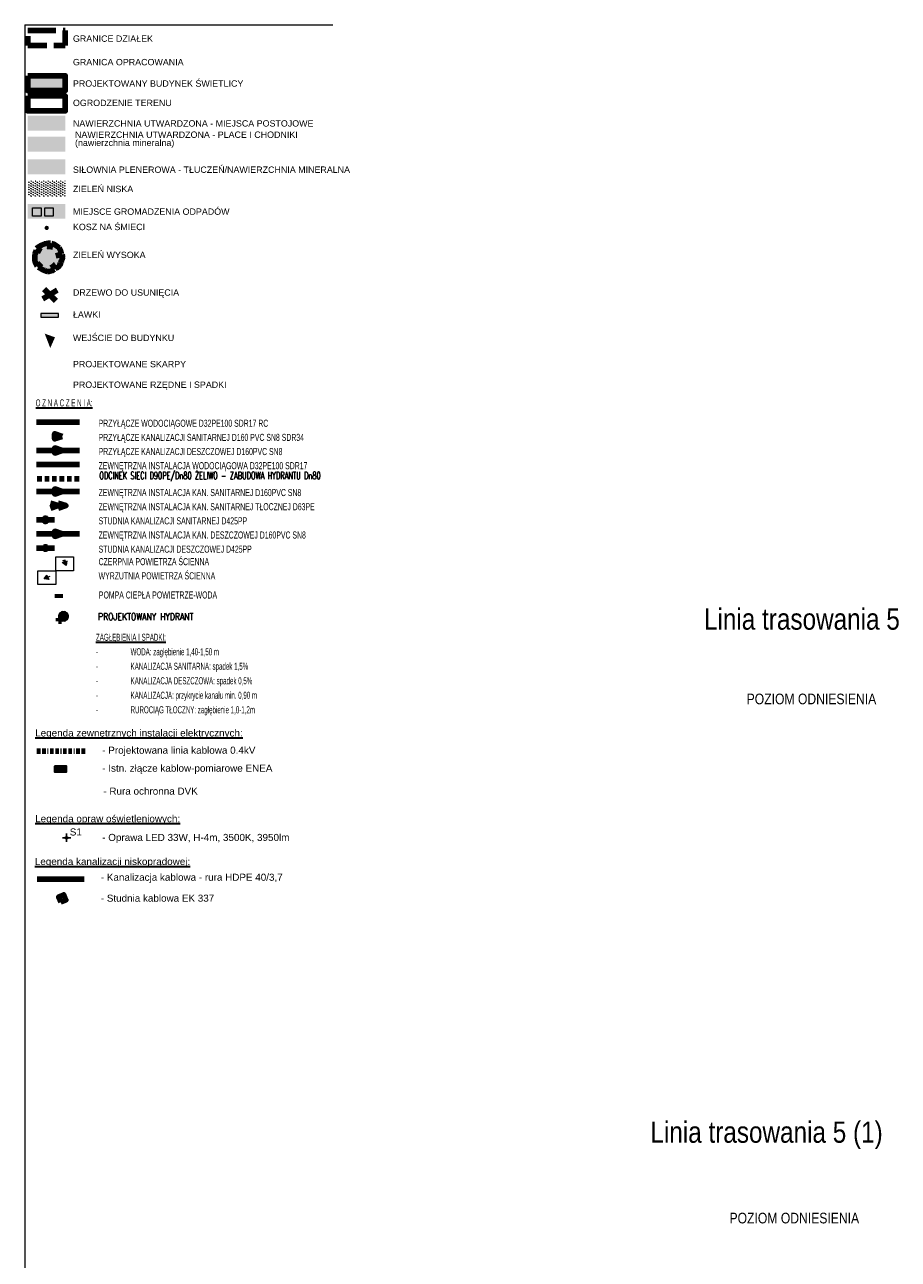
# Model space of a CAD drawing. Header units: metres. Extents: x 0 to 5465380, y 0 to 5925815.
# Tile 126 of 141: x 5464041 to 5464165, y 5925507 to 5925681. Entities that reach past the tile are written whole.
import ezdxf

# ---------------------------------------------------------------- set-up
doc = ezdxf.new("R2010")
doc.units = ezdxf.units.M
for name, pattern in [('BORDER', [1.75, 0.5, -0.25, 0.5, -0.25, 0, -0.25]), ('PRZER4-1', [5, 4, -1]), ('Przerywana długa', [1.058333, 0.635, -0.423333])]:
    doc.linetypes.add(name, pattern=pattern)
for name, color, linetype, lineweight in [('!!!!!_Nr_Pióra__1', 7, 'Continuous', 13), ('!!!!!_Nr_Pióra__181', 20, 'Continuous', 0), ('!!!!!_Nr_Pióra__182', 20, 'Continuous', 18), ('!!!!!_Nr_Pióra__183', 20, 'Continuous', 50), ('#DEMCAD_ELE_ZEW_Nr_Pióra__184', 20, 'Continuous', 100), ('#DEMCAD_IT_RURA_HDPE_110_Nr_Pióra__225', 30, 'Continuous', 200), ('#DEMCAD_LEGENDA_Nr_Pióra__7', 7, 'Continuous', 35), ('#DEMCAD_OPR.OŚW.ZEW_1_Nr_Pióra__244', 34, 'Continuous', 100), ('#DEMCAD_OPR.OŚW.ZEW_1_Nr_Pióra__3', 30, 'Continuous', 18), ('#DEMCAD_OPR.OŚW.ZEW_1_Nr_Pióra__5', 161, 'Continuous', 25), ('#DEMCAD_OPR.OŚW.ZEW_1_Nr_Pióra__6', 5, 'Continuous', 35), ('#DEMCAD_ZLACZE_Nr_Pióra__1', 7, 'Continuous', 13), ('#DEMCAD_ZLACZE_Nr_Pióra__7', 7, 'Continuous', 35), ('$DR - zał. arch.', 7, 'Continuous', 13), ('0_Nr_Pióra__101', 252, 'Continuous', 15), ('0_Nr_Pióra__142', 7, 'Continuous', 18), ('0_Nr_Pióra__146', 7, 'Continuous', 211), ('0_Nr_Pióra__162', 62, 'Continuous', 18), ('0_Nr_Pióra__172', 40, 'Continuous', 200), ('0_Nr_Pióra__186', 20, 'Continuous', 211), ('0_Nr_Pióra__205', 150, 'Continuous', 200), ('0_Nr_Pióra__223', 30, 'Continuous', 50), ('0_Nr_Pióra__237', 53, 'Continuous', 50), ('0_Nr_Pióra__245', 34, 'Continuous', 200), ('____rosliny_Nr_Pióra__161', 62, 'Continuous', 0), ('____rosliny_Nr_Pióra__165', 62, 'Continuous', 200), ('___ławki_Nr_Pióra__141', 7, 'Continuous', 0), ('___ławki_Nr_Pióra__246', 34, 'Continuous', 211), ('__LL_wenbtytr_Nr_Pióra__115', 211, 'Continuous', 13), ('_LL_KD_IZ_Studnia_Nr_Pióra__218', 94, 'Continuous', 100), ('_LL_KD_Studnia_Nr_Pióra__3', 30, 'Continuous', 18), ('_LL_KD_Trasa_Nr_Pióra__165', 62, 'Continuous', 200), ('_LL_KS studnia_Nr_Pióra__28', 12, 'Continuous', 50), ('_LL_KS_Trasa_Nr_Pióra__211', 52, 'Continuous', 100), ('_LL_KS_Trasa_Nr_Pióra__244', 34, 'Continuous', 100), ('_LL_KS_Trasa_Nr_Pióra__245', 34, 'Continuous', 200), ('_LL_WOD_Trasa_Nr_Pióra__133', 147, 'Continuous', 211), ('_LL_WOD_Trasa_Nr_Pióra__204', 150, 'Continuous', 100), ('_LL_WOD_Trasa_Nr_Pióra__206', 150, 'Continuous', 211), ('_LW_Legenda opisy_Nr_Pióra__7', 7, 'Continuous', 35), ('CC_Drzewa_Nr_Pióra__184', 20, 'Continuous', 100), ('EGBD03_Nr_Pióra__1', 7, 'Continuous', 13), ('tabelki_Nr_pióra__141_Nr_Pióra__141', 7, 'Continuous', 0), ('tabelki_Nr_pióra__141_Nr_Pióra__204', 150, 'Continuous', 100), ('tabelki_Nr_pióra__7_Nr_Pióra__1', 7, 'Continuous', 13), ('tabelki_Nr_pióra__7_Nr_Pióra__141', 7, 'Continuous', 0)]:
    doc.layers.add(name, color=color, linetype=linetype, lineweight=lineweight)
for name, color, linetype in [('____rosliny', 7, 'Continuous'), ('AecObjExplode_rys 1_Vport_D5A', 7, 'Continuous'), ('AecObjExplode_rys 3_Vport_DDD', 7, 'Continuous'), ('AecObjExplode_rys 4_Vport_E22', 7, 'Continuous'), ('C-DROGI-PROFILE-WIDOKI', 7, 'Continuous')]:
    doc.layers.add(name, color=color, linetype=linetype)
doc.styles.add('ARIAL 2', font='ARIALN.TTF')
doc.styles.add('GENERATED_STYLE_3', font='arial.ttf')
doc.styles.add('GENERATED_STYLE_8', font='RomanD.shx', dxfattribs={"bigfont": 'BIGFONT.SHX'})
doc.linetypes.add('Przerywana kółkami', pattern='A,0,[1,świetlica_bezrzecze_PZT1.Shx,S=0.015679,R=0,X=0,Y=0],-1.975555,0', length=1.975555)

# ---------------------------------------------------------------- blocks, each defined once
blk = doc.blocks.new('Symbol drzewa rzut 1 12', base_point=(5464021.33, 5925651.47))
at = {"layer": '____rosliny_Nr_Pióra__161', "linetype": 'Continuous'}
blk.add_hatch(color=256, dxfattribs=at).paths.add_polyline_path([(5464020.43, 5925649.76, 0.102387), (5464021.21, 5925649.48, 0.189926), (5464022.13, 5925649.76, 0.058172), (5464021.81, 5925650.51, 0.060987), (5464022.3, 5925649.88, 0.261493), (5464023.04, 5925650.63, -0.023868), (5464023.16, 5925650.96, 0.176093), (5464023.25, 5925651.88, -0.033475), (5464022.37, 5925651.66, 0.059133), (5464023.13, 5925651.99, 0.165491), (5464022.81, 5925652.8, 0.138163), (5464021.77, 5925653.43, 0.117282), (5464021.49, 5925652.61, -0.017941), (5464021.62, 5925653.46, 0.21157), (5464019.68, 5925652.7, 0.07472), (5464020.29, 5925652.27, 0.066738), (5464019.59, 5925652.53, 0.048896), (5464019.38, 5925651.4, 0.176271), (5464019.74, 5925650.19, -0.009616), (5464020.27, 5925650.62, 0.030984), (5464019.84, 5925650.08, -0.00375)], flags=0)
at = {"layer": '____rosliny_Nr_Pióra__165', "linetype": 'Continuous'}
for centre, radius, start, end in [((5464025.29, 5925650.89), 5.93, 163.8748, 175.0721), ((5464018.95, 5925649.81), 2.8, 61.5472, 76.8198), ((5464021.51, 5925650.9), 2.57, 87.7038, 135.4874), ((5464021.4, 5925654.48), 2.48, 226.083, 243.1759), ((5464033.4, 5925651.31), 11.98, 169.6537, 173.7651), ((5464023.35, 5925652.45), 1.87, 148.201, 174.9578), ((5464021.17, 5925651.26), 2.25, 43.1971, 74.6625), ((5464021.78, 5925651.92), 1.35, 2.7308, 40.3178), ((5464021.21, 5925651.3), 1.84, 176.8614, 216.849), ((5464031.04, 5925636.78), 17.54, 127.9083, 130.1121), ((5464024.37, 5925646.93), 5.52, 138.0797, 145.1786), ((5464024.65, 5925652.21), 3.31, 210.8951, 224.8549), ((5464018.73, 5925648.74), 3.55, 16.6807, 29.9976), ((5464021.99, 5925650.91), 1.08, 286.4227, 345.04), ((5464021.38, 5925655.03), 3.51, 286.4462, 299.9827), ((5464021.17, 5925658.33), 6.78, 280.2246, 287.8936), ((5464026.55, 5925649.53), 3.68, 157.0402, 162.5092), ((5464021.94, 5925651.55), 1.35, 334.319, 14.2669), ((5463998.76, 5925610.96), 44.44, 60.8198, 61.6791), ((5464021.5, 5925651.5), 2.05, 238.2841, 261.668), ((5464021.31, 5925650.79), 1.32, 265.2902, 308.3056)]:
    blk.add_arc(centre, radius, start, end, dxfattribs=at)
blk = doc.blocks.new('świetlica_bezrzecze_PB_PZT oczyszczony')
at = {"layer": '!!!!!_Nr_Pióra__1', "linetype": 'Continuous'}
blk.add_hatch(color=256, dxfattribs=at).paths.add_polyline_path([(5464044.83, 5925602.81), (5464044.55, 5925603.43), (5464044.15, 5925602.88)], flags=0)
at = {"layer": '!!!!!_Nr_Pióra__181', "linetype": 'Continuous'}
blk.add_hatch(color=256, dxfattribs=at).paths.add_polyline_path([(5464047.36, 5925605.46), (5464046.72, 5925605.2), (5464047.27, 5925604.78)], flags=0)
at = {"layer": '#DEMCAD_OPR.OŚW.ZEW_1_Nr_Pióra__244', "linetype": 'Continuous'}
blk.add_hatch(color=256, dxfattribs=at).paths.add_polyline_path([(5464046.73, 5925615.24), (5464045.64, 5925615.61), (5464045.64, 5925614.88)], flags=0)
at = {"layer": '#DEMCAD_OPR.OŚW.ZEW_1_Nr_Pióra__3', "linetype": 'Continuous'}
blk.add_hatch(color=256, dxfattribs=at).paths.add_polyline_path([(5464047.42, 5925566.29, 1), (5464047.27, 5925566.29, 1)], flags=0)
at = {"layer": '#DEMCAD_OPR.OŚW.ZEW_1_Nr_Pióra__6', "linetype": 'Continuous'}
h = blk.add_hatch(color=256, dxfattribs=at)
h.paths.add_polyline_path([(5464044.1, 5925607.24, 1), (5464044.6, 5925607.24, 1)], flags=0)
h.paths.add_polyline_path([(5464044.53, 5925607.24, -1), (5464044.17, 5925607.24, -1)], flags=0)
blk.add_hatch(color=256, dxfattribs=at).paths.add_polyline_path([(5464047.48, 5925566.43), (5464047.2, 5925566.43), (5464047.2, 5925566.15), (5464047.48, 5925566.15)], flags=0)
at = {"layer": '#DEMCAD_ZLACZE_Nr_Pióra__1', "linetype": 'Continuous'}
blk.add_hatch(color=256, dxfattribs=at).paths.add_polyline_path([(5464045.62, 5925576.42), (5464045.62, 5925575.59), (5464047.35, 5925575.59), (5464047.35, 5925576.42)], flags=0)
at = {"layer": '0_Nr_Pióra__101', "linetype": 'Continuous'}
for points in [[(5464041.84, 5925665.42), (5464041.84, 5925663.31), (5464044.66, 5925663.31), (5464044.66, 5925665.42)], [(5464044.66, 5925665.42), (5464044.66, 5925663.31), (5464047.14, 5925663.31), (5464047.14, 5925665.42)]]:
    blk.add_hatch(color=256, dxfattribs=at).paths.add_polyline_path(points, flags=0)
at = {"layer": '0_Nr_Pióra__142', "linetype": 'Continuous'}
blk.add_hatch(color=256, dxfattribs=at).paths.add_polyline_path([(5464041.84, 5925668.38), (5464047.14, 5925668.38), (5464047.14, 5925666.27), (5464041.84, 5925666.27)], flags=0)
at = {"layer": '0_Nr_Pióra__162', "linetype": 'Continuous'}
h = blk.add_hatch(dxfattribs=at)
h.set_pattern_fill('TRAWA__2_', color=256, style=0, pattern_type=2)
h.set_pattern_definition([(90, (5464021.3307, 5925651.47357), (-0.6, 0), [0.0866025, -0.259808]), (90, (5464021.6307, 5925651.6468), (-0.6, 0), [0.0866025, -0.259808]), (30, (5464021.3307, 5925651.47357), (-0.3, 0.519615), [0.0866025, -0.259808]), (30, (5464021.3307, 5925651.82), (-0.3, 0.519615), [0.0866025, -0.259808]), (150, (5464021.3307, 5925651.47357), (0.3, 0.519615), [0.0866025, -0.259808]), (150, (5464021.3307, 5925651.82), (0.3, 0.519615), [0.0866025, -0.259808])])
h.paths.add_polyline_path([(5464041.84, 5925659.12), (5464047.14, 5925659.12), (5464047.14, 5925657.01), (5464041.84, 5925657.01)], flags=0)
at = {"layer": '0_Nr_Pióra__172', "linetype": 'Continuous'}
blk.add_hatch(color=256, dxfattribs=at).paths.add_polyline_path([(5464044.25, 5925637.56), (5464045.03, 5925635.52), (5464045.7, 5925637.04)], flags=0)
at = {"layer": '0_Nr_Pióra__205', "linetype": 'Continuous'}
blk.add_hatch(color=256, dxfattribs=at).paths.add_polyline_path([(5464044.23, 5925652.51, 1), (5464044.83, 5925652.51, 1)], flags=0)
at = {"layer": '0_Nr_Pióra__223', "linetype": 'Continuous'}
blk.add_hatch(color=256, dxfattribs=at).paths.add_polyline_path([(5464041.84, 5925674.03), (5464047.14, 5925674.03), (5464047.14, 5925671.93), (5464041.84, 5925671.93)], flags=0)
at = {"layer": '0_Nr_Pióra__237', "linetype": 'Continuous'}
blk.add_hatch(color=256, dxfattribs=at).paths.add_polyline_path([(5464041.84, 5925662.2), (5464047.14, 5925662.2), (5464047.14, 5925660.09), (5464041.84, 5925660.09)], flags=0)
at = {"layer": '0_Nr_Pióra__245', "linetype": 'Continuous'}
blk.add_hatch(color=256, dxfattribs=at).paths.add_polyline_path([(5464041.84, 5925655.91), (5464047.14, 5925655.91), (5464047.14, 5925653.81), (5464041.84, 5925653.81)], flags=0)
at = {"layer": '___ławki_Nr_Pióra__246', "linetype": 'Continuous'}
blk.add_hatch(color=256, dxfattribs=at).paths.add_polyline_path([(5464046.18, 5925639.89), (5464046.18, 5925640.39), (5464043.68, 5925640.39), (5464043.68, 5925639.89)], flags=0)
at = {"layer": '__LL_wenbtytr_Nr_Pióra__115', "linetype": 'Continuous'}
blk.add_hatch(color=256, dxfattribs=at).paths.add_polyline_path([(5464046.84, 5925600.73), (5464045.64, 5925600.73), (5464045.64, 5925600.18), (5464046.84, 5925600.18)], flags=0)
at = {"layer": '_LL_KS studnia_Nr_Pióra__28', "linetype": 'Continuous'}
h = blk.add_hatch(color=256, dxfattribs=at)
h.paths.add_polyline_path([(5464044.1, 5925611.24, 1), (5464044.6, 5925611.24, 1)], flags=0)
h.paths.add_polyline_path([(5464044.53, 5925611.24, -1), (5464044.17, 5925611.24, -1)], flags=0)
at = {"layer": '_LL_KS_Trasa_Nr_Pióra__211', "linetype": 'Continuous'}
blk.add_hatch(color=256, dxfattribs=at).paths.add_polyline_path([(5464046.73, 5925623.04), (5464045.64, 5925623.41), (5464045.64, 5925622.68)], flags=0)
at = {"layer": '!!!!!_Nr_Pióra__1', "linetype": 'Continuous', "flags": 128}
for points in [[(5464045.8, 5925605.98), (5464048.33, 5925605.98), (5464048.33, 5925604.04), (5464045.8, 5925604.04)], [(5464043.27, 5925604.04), (5464045.8, 5925604.04), (5464045.8, 5925602.11), (5464043.27, 5925602.11)]]:
    blk.add_lwpolyline(points, close=True, dxfattribs=at)
for points in [[(5464044.83, 5925602.81), (5464044.15, 5925602.88), (5464044.55, 5925603.43)], [(5464044.55, 5925603.43), (5464044.83, 5925602.81)], [(5464044.95, 5925603.24), (5464044.69, 5925603.12)]]:
    blk.add_lwpolyline(points, dxfattribs=at)
at = {"layer": '!!!!!_Nr_Pióra__182', "linetype": 'Continuous', "flags": 128}
blk.add_lwpolyline([(5464047.36, 5925605.46), (5464047.27, 5925604.78), (5464046.72, 5925605.2)], dxfattribs=at)
at = {"layer": '!!!!!_Nr_Pióra__183', "linetype": 'Continuous', "flags": 128}
blk.add_lwpolyline([(5464046.93, 5925605.59), (5464047.04, 5925605.33)], dxfattribs=at)
at = {"layer": '#DEMCAD_ELE_ZEW_Nr_Pióra__184', "linetype": 'BORDER'}
blk.add_line((5464049.95, 5925578.53), (5464042.9, 5925578.53), dxfattribs=at)
at = {"layer": '#DEMCAD_IT_RURA_HDPE_110_Nr_Pióra__225', "linetype": 'Continuous'}
blk.add_line((5464049.83, 5925560.41), (5464043.2, 5925560.41), dxfattribs=at)
at = {"layer": '#DEMCAD_IT_RURA_HDPE_110_Nr_Pióra__225', "linetype": 'Continuous', "flags": 128}
blk.add_lwpolyline([(5464046.51, 5925557.18), (5464047.25, 5925557.48), (5464046.95, 5925558.22), (5464046.21, 5925557.93)], close=True, dxfattribs=at)
at = {"layer": '#DEMCAD_OPR.OŚW.ZEW_1_Nr_Pióra__3', "linetype": 'Continuous', "flags": 128}
blk.add_lwpolyline([(5464047.2, 5925566.43), (5464047.48, 5925566.43), (5464047.48, 5925566.15), (5464047.2, 5925566.15)], close=True, dxfattribs=at)
at = {"layer": '#DEMCAD_OPR.OŚW.ZEW_1_Nr_Pióra__5', "linetype": 'Continuous', "flags": 128}
for points in [[(5464047.34, 5925566.89), (5464047.34, 5925565.69)], [(5464047.94, 5925566.29), (5464046.74, 5925566.29)]]:
    blk.add_lwpolyline(points, dxfattribs=at)
at = {"layer": '#DEMCAD_OPR.OŚW.ZEW_1_Nr_Pióra__6', "linetype": 'Continuous'}
blk.add_circle((5464047.34, 5925566.29), 0.0725, dxfattribs=at)
at = {"layer": '#DEMCAD_ZLACZE_Nr_Pióra__7', "linetype": 'Continuous', "flags": 128}
blk.add_lwpolyline([(5464045.62, 5925576.42), (5464045.62, 5925575.59), (5464047.35, 5925575.59), (5464047.35, 5925576.42)], close=True, dxfattribs=at)
at = {"layer": '0_Nr_Pióra__146', "linetype": 'Continuous', "flags": 128}
blk.add_lwpolyline([(5464041.84, 5925674.03), (5464047.14, 5925674.03), (5464047.14, 5925671.93), (5464041.84, 5925671.93)], close=True, dxfattribs=at)
at = {"layer": '0_Nr_Pióra__186', "linetype": 'PRZER4-1', "flags": 128}
blk.add_lwpolyline([(5464041.84, 5925680.42), (5464047.14, 5925680.42), (5464047.14, 5925678.32), (5464041.84, 5925678.32)], close=True, dxfattribs=at)
at = {"layer": '___ławki_Nr_Pióra__141', "linetype": 'Continuous', "flags": 128}
blk.add_lwpolyline([(5464046.18, 5925639.89), (5464046.18, 5925640.39), (5464043.68, 5925640.39), (5464043.68, 5925639.89)], close=True, dxfattribs=at)
at = {"layer": '_LL_KD_IZ_Studnia_Nr_Pióra__218', "linetype": 'Continuous'}
for p, q in [((5464045.64, 5925621.04), (5464043.08, 5925621.04)), ((5464049.15, 5925621.04), (5464046.73, 5925621.04))]:
    blk.add_line(p, q, dxfattribs=at)
at = {"layer": '_LL_KD_IZ_Studnia_Nr_Pióra__218', "linetype": 'Continuous', "flags": 128}
blk.add_lwpolyline([(5464046.73, 5925621.04), (5464045.64, 5925621.41), (5464045.64, 5925620.68)], close=True, dxfattribs=at)
at = {"layer": '_LL_KD_Studnia_Nr_Pióra__3', "linetype": 'Continuous'}
blk.add_circle((5464044.35, 5925607.24), 0.25, dxfattribs=at)
at = {"layer": '_LL_KD_Trasa_Nr_Pióra__165', "linetype": 'Continuous'}
for p, q in [((5464045.64, 5925609.24), (5464043.08, 5925609.24)), ((5464049.15, 5925609.24), (5464046.73, 5925609.24)), ((5464043.08, 5925607.24), (5464044.1, 5925607.24)), ((5464044.6, 5925607.24), (5464045.61, 5925607.24))]:
    blk.add_line(p, q, dxfattribs=at)
at = {"layer": '_LL_KD_Trasa_Nr_Pióra__165', "linetype": 'Continuous', "flags": 128}
blk.add_lwpolyline([(5464046.73, 5925609.24), (5464045.64, 5925609.61), (5464045.64, 5925608.88)], close=True, dxfattribs=at)
at = {"layer": '_LL_KD_Trasa_Nr_Pióra__165', "linetype": 'Continuous'}
blk.add_circle((5464044.35, 5925607.24), 0.18, dxfattribs=at)
at = {"layer": '_LL_KS_Trasa_Nr_Pióra__211', "linetype": 'Continuous', "flags": 128}
blk.add_lwpolyline([(5464046.73, 5925623.04), (5464045.64, 5925622.68), (5464045.64, 5925623.41)], close=True, dxfattribs=at)
at = {"layer": '_LL_KS_Trasa_Nr_Pióra__244', "linetype": 'Continuous', "flags": 128}
blk.add_lwpolyline([(5464046.73, 5925615.24), (5464045.64, 5925614.88), (5464045.64, 5925615.61)], close=True, dxfattribs=at)
at = {"layer": '_LL_KS_Trasa_Nr_Pióra__245', "linetype": 'Continuous'}
for p, q in [((5464049.15, 5925615.24), (5464043.08, 5925615.24)), ((5464043.08, 5925611.24), (5464044.1, 5925611.24)), ((5464044.6, 5925611.24), (5464045.61, 5925611.24))]:
    blk.add_line(p, q, dxfattribs=at)
at = {"layer": '_LL_KS_Trasa_Nr_Pióra__245', "linetype": 'Continuous', "flags": 128}
for points in [[(5464045.07, 5925612.88), (5464046.16, 5925613.24), (5464045.07, 5925613.61)], [(5464046.16, 5925612.88), (5464047.25, 5925613.24), (5464046.16, 5925613.61)]]:
    blk.add_lwpolyline(points, dxfattribs=at)
at = {"layer": '_LL_KS_Trasa_Nr_Pióra__245', "linetype": 'Continuous'}
for radius in [0.25, 0.18]:
    blk.add_circle((5464044.35, 5925611.24), radius, dxfattribs=at)
at = {"layer": '_LL_WOD_Trasa_Nr_Pióra__133', "linetype": 'Continuous'}
blk.add_line((5464049.15, 5925625.04), (5464043.08, 5925625.04), dxfattribs=at)
at = {"layer": '_LL_WOD_Trasa_Nr_Pióra__204', "linetype": 'Continuous'}
for p, q in [((5464046.91, 5925597.59), (5464046.2, 5925596.9)), ((5464046.2, 5925596.9), (5464046.2, 5925597.32)), ((5464046.2, 5925596.9), (5464046.61, 5925596.9))]:
    blk.add_line(p, q, dxfattribs=at)
blk.add_circle((5464046.91, 5925597.59), 0.39, dxfattribs=at)
at = {"layer": '_LL_WOD_Trasa_Nr_Pióra__206', "linetype": 'Continuous'}
blk.add_line((5464049.15, 5925619.04), (5464043.08, 5925619.04), dxfattribs=at)
at = {"layer": '_LL_WOD_Trasa_Nr_Pióra__206', "linetype": 'Przerywana długa'}
blk.add_line((5464049.11, 5925617.04), (5464043.04, 5925617.04), dxfattribs=at)
at = {"layer": 'CC_Drzewa_Nr_Pióra__184', "linetype": 'Continuous'}
for p, q in [((5464043.99, 5925642.47), (5464046.01, 5925643.71)), ((5464045.81, 5925642.18), (5464044.16, 5925643.83))]:
    blk.add_line(p, q, dxfattribs=at)
at = {"layer": 'EGBD03_Nr_Pióra__1', "linetype": 'Continuous', "flags": 128}
for points in [[(5464042.53, 5925655.34), (5464043.73, 5925655.34), (5464043.73, 5925654.19), (5464042.53, 5925654.19)], [(5464044.26, 5925655.34), (5464045.46, 5925655.34), (5464045.46, 5925654.19), (5464044.26, 5925654.19)]]:
    blk.add_lwpolyline(points, close=True, dxfattribs=at)
at = {"layer": 'tabelki_Nr_pióra__141_Nr_Pióra__141', "linetype": 'Continuous'}
for q in [(5464084.98, 5925681.24), (5464041.42, 5925398.96)]:
    blk.add_line((5464041.42, 5925681.24), q, dxfattribs=at)
at = {"layer": 'tabelki_Nr_pióra__141_Nr_Pióra__204', "linetype": 'Przerywana kółkami', "flags": 128}
blk.add_lwpolyline([(5464041.84, 5925671.17), (5464047.14, 5925671.17), (5464047.14, 5925669.06), (5464041.84, 5925669.06)], close=True, dxfattribs=at)
at = {"layer": '____rosliny', "linetype": 'Continuous'}
blk.add_blockref('Symbol drzewa rzut 1 12', (5464044.79, 5925648.36), dxfattribs=at)
at = {"layer": '#DEMCAD_ELE_ZEW_Nr_Pióra__184', "linetype": 'Continuous', "insert": (5464047.79, 5925566.59), "char_height": 1, "attachment_point": 7, "style": 'GENERATED_STYLE_3'}
blk.add_mtext('{S1}', dxfattribs=at)
at = {"layer": '#DEMCAD_LEGENDA_Nr_Pióra__7', "linetype": 'Continuous', "attachment_point": 1, "style": 'GENERATED_STYLE_3'}
for s, insert, char_height in [('{\\LLegenda zewnętrznych instalacji elektrycznych:}', (5464042.9, 5925581.6), 1), ('{- Projektowana linia kablowa 0.4kV}', (5464052.38, 5925579.16), 1), ('{- Istn. złącze kablow-pomiarowe ENEA}', (5464052.38, 5925576.62), 1), ('{- Rura ochronna DVK}', (5464052.54, 5925573.38), 1), ('{\\LLegenda opraw oświetleniowych:}', (5464042.9, 5925569.48), 1), ('{- Oprawa LED 33W, H-4m, 3500K, 3950lm}', (5464052.38, 5925566.83), 1), ('{\\LLegenda kanalizacji niskoprądowej:}', (5464042.85, 5925563.43), 1), ('{- Kanalizacja kablowa - rura HDPE 40/3,7}', (5464052.18, 5925561.2), 0.9977), ('{- Studnia kablowa EK 337}', (5464052.18, 5925558.24), 0.9977)]:
    blk.add_mtext(s, dxfattribs=dict(at, insert=insert, char_height=char_height))
at = {"layer": '___ławki_Nr_Pióra__141', "linetype": 'Continuous', "insert": (5464048.24, 5925639.81), "char_height": 0.9, "attachment_point": 7, "style": 'GENERATED_STYLE_3'}
blk.add_mtext('{ŁAWKI}', dxfattribs=at)
at = {"layer": '_LW_Legenda opisy_Nr_Pióra__7', "linetype": 'Continuous', "char_height": 1}
for s, insert, attachment_point, style in [('{\\W0.500000x;\\LO Z N A C Z E N I A:}', (5464042.97, 5925628.27), 1, 'GENERATED_STYLE_3'), ('{\\W0.560000x;PRZYŁĄCZE KANALIZACJI SANITARNEJ D160 PVC SN8 SDR34}', (5464051.87, 5925623.39), 1, 'GENERATED_STYLE_3'), ('{\\W0.560000x;PRZYŁĄCZE KANALIZACJI DESZCZOWEJ D160PVC SN8}', (5464051.87, 5925621.39), 1, 'GENERATED_STYLE_3'), ('{\\W0.560000x;ZEWNĘTRZNA INSTALACJA WODOCIĄGOWA D32PE100 SDR17}', (5464051.87, 5925619.39), 1, 'GENERATED_STYLE_3'), ('{\\W0.560000x;ZEWNĘTRZNA INSTALACJA KAN. SANITARNEJ D160PVC SN8}', (5464051.87, 5925615.59), 1, 'GENERATED_STYLE_3'), ('{\\W0.560000x;CZERPNIA POWIETRZA ŚCIENNA}', (5464051.87, 5925605.82), 1, 'GENERATED_STYLE_3'), ('{\\W0.560000x;WYRZUTNIA POWIETRZA ŚCIENNA}', (5464051.87, 5925603.82), 1, 'GENERATED_STYLE_3'), ('{\\W0.560000x;POMPA CIEPŁA POWIETRZE-WODA}', (5464051.91, 5925601.11), 1, 'GENERATED_STYLE_3'), ('{\\W0.800000x;PROJEKTOWANY HYDRANT}', (5464051.78, 5925597.04), 7, 'GENERATED_STYLE_8')]:
    blk.add_mtext(s, dxfattribs=dict(at, insert=insert, attachment_point=attachment_point, style=style))
at = {"layer": '_LW_Legenda opisy_Nr_Pióra__7', "linetype": 'Continuous', "char_height": 1, "attachment_point": 1, "rotation": 360}
for s, insert, style in [('{\\W0.560000x;PRZYŁĄCZE WODOCIĄGOWE D32PE100 SDR17 RC}', (5464051.87, 5925625.39), 'GENERATED_STYLE_3'), ('{\\W0.560000x;ODCINEK SIECI D90PE/Dn80 ŻELIWO - ZABUDOWA HYDRANTU Dn80}', (5464051.97, 5925618), 'GENERATED_STYLE_8'), ('{\\W0.560000x;ZEWNĘTRZNA INSTALACJA KAN. SANITARNEJ TŁOCZNEJ D63PE}', (5464051.87, 5925613.59), 'GENERATED_STYLE_3'), ('{\\W0.560000x;STUDNIA KANALIZACJI SANITARNEJ D425PP}', (5464051.87, 5925611.59), 'GENERATED_STYLE_3'), ('{\\W0.560000x;ZEWNĘTRZNA INSTALACJA KAN. DESZCZOWEJ D160PVC SN8}', (5464051.87, 5925609.59), 'GENERATED_STYLE_3'), ('{\\W0.560000x;STUDNIA KANALIZACJI DESZCZOWEJ D425PP}', (5464051.87, 5925607.59), 'GENERATED_STYLE_3')]:
    blk.add_mtext(s, dxfattribs=dict(at, insert=insert, style=style))
at = {"layer": '_LW_Legenda opisy_Nr_Pióra__7', "linetype": 'Continuous', "insert": (5464051.5, 5925595.13), "char_height": 1, "width": 42.1552, "attachment_point": 1, "rotation": 360, "line_spacing_factor": 1.230124, "style": 'GENERATED_STYLE_3'}
blk.add_mtext('{\\W0.500000x;\\LZAGŁĘBIENIA I SPADKI:\\P\\l-                   WODA: zagłębienie 1,40-1,50 m\\P-                   KANALIZACJA SANITARNA: spadek 1,5%\\P-                   KANALIZACJA DESZCZOWA: spadek 0,5%\\P-                   KANALIZACJA: przykrycie kanału min. 0,90 m\\P-                   RUROCIĄG TŁOCZNY: zagłębienie 1,0-1,2m}', dxfattribs=at)
at = {"layer": 'tabelki_Nr_pióra__7_Nr_Pióra__1', "linetype": 'Continuous', "char_height": 0.9, "attachment_point": 7, "style": 'GENERATED_STYLE_3'}
for s, insert in [('{MIEJSCE GROMADZENIA ODPADÓW}', (5464048.24, 5925654.35)), ('{KOSZ NA ŚMIECI}', (5464048.24, 5925652.18))]:
    blk.add_mtext(s, dxfattribs=dict(at, insert=insert))
at = {"layer": 'tabelki_Nr_pióra__7_Nr_Pióra__141', "linetype": 'Continuous', "char_height": 0.9, "attachment_point": 7, "style": 'GENERATED_STYLE_3'}
for s, insert in [('{GRANICE DZIAŁEK}', (5464048.24, 5925678.81)), ('{GRANICA OPRACOWANIA}', (5464048.24, 5925675.49)), ('{PROJEKTOWANY BUDYNEK ŚWIETLICY}', (5464048.24, 5925672.46)), ('{OGRODZENIE TERENU}', (5464048.24, 5925669.72)), ('{NAWIERZCHNIA UTWARDZONA - MIEJSCA POSTOJOWE}', (5464048.24, 5925666.82)), ('{ZIELEŃ NISKA}', (5464048.24, 5925657.55)), ('{ZIELEŃ WYSOKA}', (5464048.24, 5925648.23)), ('{DRZEWO DO USUNIĘCIA}', (5464048.24, 5925642.65)), ('{WEJŚCIE DO BUDYNKU}', (5464048.24, 5925636.5)), ('{PROJEKTOWANE SKARPY}', (5464048.24, 5925632.79)), ('{PROJEKTOWANE RZĘDNE I SPADKI}', (5464048.24, 5925629.62))]:
    blk.add_mtext(s, dxfattribs=dict(at, insert=insert))
at = {"layer": 'tabelki_Nr_pióra__7_Nr_Pióra__141', "linetype": 'Continuous', "char_height": 0.9, "width": 37.149, "attachment_point": 7, "style": 'GENERATED_STYLE_3'}
for s, insert, line_spacing_factor in [('{NAWIERZCHNIA UTWARDZONA - PLACE I CHODNIKI\\P(nawierzchnia mineralna)}', (5464048.53, 5925663.83), 0.759257), ('{SIŁOWNIA PLENEROWA - TŁUCZEŃ/NAWIERZCHNIA MINERALNA}', (5464048.24, 5925660.28), 0.766359)]:
    blk.add_mtext(s, dxfattribs=dict(at, insert=insert, line_spacing_factor=line_spacing_factor))
blk = doc.blocks.new('AecObjExplode_rys 1_Vport_D5A')
at = {"layer": 'C-DROGI-PROFILE-WIDOKI', "color": 7, "linetype": 'Continuous', "lineweight": -3, "style": 'ARIAL 2'}
for s, insert, char_height, attachment_point in [('Linia trasowania 5', (5464165.17, 5925595.66), 3, 9), ('POZIOM ODNIESIENIA', (5464152.67, 5925586.66), 1.5, 2), ('Linia trasowania 5 (1)', (5464162.75, 5925522.26), 3, 9), ('POZIOM ODNIESIENIA', (5464150.25, 5925513.26), 1.5, 2)]:
    blk.add_mtext(s, dxfattribs=dict(at, insert=insert, char_height=char_height, attachment_point=attachment_point))
blk = doc.blocks.new('AecObjExplode_rys 4_Vport_E22')
at = {"layer": 'C-DROGI-PROFILE-WIDOKI', "color": 7, "linetype": 'Continuous', "lineweight": -3, "style": 'ARIAL 2'}
for s, insert, char_height, attachment_point in [('Linia trasowania 5', (5464165.17, 5925595.66), 3, 9), ('POZIOM ODNIESIENIA', (5464152.67, 5925586.66), 1.5, 2), ('Linia trasowania 5 (1)', (5464162.75, 5925522.26), 3, 9), ('POZIOM ODNIESIENIA', (5464150.25, 5925513.26), 1.5, 2)]:
    blk.add_mtext(s, dxfattribs=dict(at, insert=insert, char_height=char_height, attachment_point=attachment_point))
blk = doc.blocks.new('AecObjExplode_rys 3_Vport_DDD')
at = {"layer": 'C-DROGI-PROFILE-WIDOKI', "color": 7, "linetype": 'Continuous', "lineweight": -3, "style": 'ARIAL 2'}
for s, insert, char_height, attachment_point in [('Linia trasowania 5', (5464165.17, 5925595.66), 3, 9), ('POZIOM ODNIESIENIA', (5464152.67, 5925586.66), 1.5, 2), ('Linia trasowania 5 (1)', (5464162.75, 5925522.26), 3, 9), ('POZIOM ODNIESIENIA', (5464150.25, 5925513.26), 1.5, 2)]:
    blk.add_mtext(s, dxfattribs=dict(at, insert=insert, char_height=char_height, attachment_point=attachment_point))

msp = doc.modelspace()

# ---------------------------------------------------------------- block references
at = {"layer": '$DR - zał. arch.'}
msp.add_blockref('świetlica_bezrzecze_PB_PZT oczyszczony', (0, 0), dxfattribs=at)
at = {"layer": 'AecObjExplode_rys 1_Vport_D5A'}
msp.add_blockref('AecObjExplode_rys 1_Vport_D5A', (0, 0), dxfattribs=at)
at = {"layer": 'AecObjExplode_rys 3_Vport_DDD'}
msp.add_blockref('AecObjExplode_rys 3_Vport_DDD', (0, 0), dxfattribs=at)
at = {"layer": 'AecObjExplode_rys 4_Vport_E22'}
msp.add_blockref('AecObjExplode_rys 4_Vport_E22', (0, 0), dxfattribs=at)

doc.saveas('drawing.dxf')
